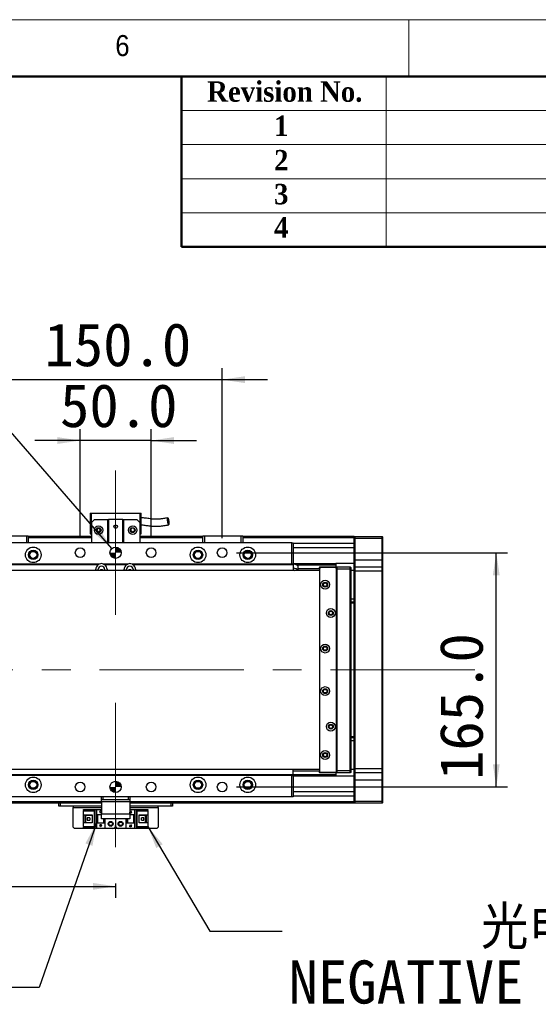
# Model space of a CAD drawing. Header units: millimetres. Extents: x 40 to 3320, y 40 to 2336.
# Tile 10 of 11: x 2206 to 2571, y 1642 to 2336. Entities that reach past the tile are written whole.
import ezdxf

# ---------------------------------------------------------------- set-up
doc = ezdxf.new("R2010")
doc.units = ezdxf.units.MM
doc.header["$LTSCALE"] = 8
doc.linetypes.add('CENTERX2', pattern=[20.32, 12.7, -2.54, 2.54, -2.54])
doc.layers.add('DIMNS', color=7, linetype='Continuous')
doc.styles.add('SLDTEXTSTYLE0', font='Gothic.ttf', dxfattribs={"width": 0.913})
doc.styles.add('SLDTEXTSTYLE1', font='timesbd.ttf', dxfattribs={"width": 0.933})
doc.styles.add('SLDTEXTSTYLE10', font='txt')
doc.styles.add('SLDTEXTSTYLE7', font='txt')
doc.styles.add('SLDTEXTSTYLE9', font='txt', dxfattribs={"bigfont": 'bigfont'})
doc.dimstyles.new('SLDDIMSTYLE0', dxfattribs={"dimtxt": 30.4, "dimasz": 16, "dimexe": 0, "dimexo": 0.0625, "dimgap": 7.6, "dimtad": 2, "dimdec": 1, "dimrnd": 1e-09, "dimzin": 4, "dimdsep": 46, "dimtxsty": 'SLDTEXTSTYLE7', "dimsah": 1, "dimcen": 0.09, "dimadec": 0, "dimazin": 1, "dimtfac": 1, "dimtdec": 1, "dimtmove": 0, "dimatfit": 0, "dimfxl": 0, "dimfrac": 2, "dimtolj": 1, "dimtzin": 12, "dimarcsym": 0})
doc.dimstyles.new('SLDDIMSTYLE1', dxfattribs={"dimtxt": 30.4, "dimasz": 16, "dimexe": 0, "dimexo": 0.0625, "dimgap": 7.6, "dimtad": 2, "dimdec": 1, "dimrnd": 1e-09, "dimzin": 4, "dimdsep": 46, "dimtxsty": 'SLDTEXTSTYLE7', "dimsah": 1, "dimcen": 0.09, "dimadec": 0, "dimazin": 1, "dimtfac": 1, "dimtdec": 1, "dimtofl": 0, "dimtmove": 0, "dimatfit": 3, "dimfxl": 0, "dimfrac": 2, "dimtolj": 1, "dimtzin": 12, "dimarcsym": 0})
doc.dimstyles.new('SLDDIMSTYLE3', dxfattribs={"dimtxt": 0.18, "dimasz": 16, "dimexe": 0, "dimexo": 0.0625, "dimgap": 0, "dimtad": 0, "dimtih": 1, "dimtoh": 1, "dimdec": 0, "dimrnd": 1e-09, "dimzin": 0, "dimdsep": 46, "dimtxsty": 'Standard', "dimsah": 1, "dimcen": 0.09, "dimadec": 0, "dimazin": 0, "dimtfac": 16, "dimtdec": 0, "dimtofl": 0, "dimtmove": 0, "dimatfit": 3, "dimfxl": 0, "dimfrac": 2, "dimtolj": 1, "dimtzin": 0, "dimarcsym": 0})
doc.dimstyles.new('SLDDIMSTYLE5', dxfattribs={"dimtxt": 30.4, "dimasz": 16, "dimexe": 0, "dimexo": 0.0625, "dimgap": 7.6, "dimtad": 0, "dimtih": 1, "dimtoh": 1, "dimdec": 1, "dimrnd": 1e-09, "dimzin": 4, "dimdsep": 46, "dimtxsty": 'SLDTEXTSTYLE7', "dimsah": 1, "dimcen": 0, "dimadec": 0, "dimazin": 1, "dimtfac": 1, "dimtdec": 1, "dimtofl": 0, "dimtmove": 0, "dimatfit": 3, "dimfxl": 0, "dimfrac": 2, "dimtolj": 1, "dimtzin": 12, "dimarcsym": 0})

# ---------------------------------------------------------------- blocks, each defined once
blk = doc.blocks.new('_D_13')
at = {"layer": 'DIMNS'}
for p, q in [((2248.57, 1970.69), (2248.57, 2047.55)), ((2298.57, 1970.69), (2298.57, 2047.55)), ((2248.57, 2039.55), (2216.57, 2039.55)), ((2298.57, 2039.55), (2248.57, 2039.55)), ((2298.57, 2039.55), (2330.57, 2039.55))]:
    blk.add_line(p, q, dxfattribs=at)
for points in [[(2248.57, 2039.55), (2232.57, 2041.95), (2232.57, 2037.15)], [(2298.57, 2039.55), (2314.57, 2037.15), (2314.57, 2041.95)]]:
    blk.add_solid(points, dxfattribs=at)
at = {"layer": 'DIMNS', "insert": (2234.41, 2079.43), "char_height": 30.4, "attachment_point": 1, "style": 'SLDTEXTSTYLE7'}
blk.add_mtext('50.0', dxfattribs=at)
blk = doc.blocks.new('_D_14')
at = {"layer": 'DIMNS'}
for p, q in [((2198.57, 1970.69), (2198.57, 2090.44)), ((2348.57, 1970.69), (2348.57, 2090.44)), ((2198.57, 2082.44), (2166.57, 2082.44)), ((2198.57, 2082.44), (2348.57, 2082.44)), ((2348.57, 2082.44), (2380.57, 2082.44))]:
    blk.add_line(p, q, dxfattribs=at)
for points in [[(2198.57, 2082.44), (2182.57, 2084.84), (2182.57, 2080.04)], [(2348.57, 2082.44), (2364.57, 2080.04), (2364.57, 2084.84)]]:
    blk.add_solid(points, dxfattribs=at)
at = {"layer": 'DIMNS', "insert": (2223.43, 2122.33), "char_height": 30.4, "attachment_point": 1, "style": 'SLDTEXTSTYLE7'}
blk.add_mtext('150.0', dxfattribs=at)
blk = doc.blocks.new('_D_15')
at = {"layer": 'DIMNS'}
for p, q in [((2358.73, 1960.53), (2549.57, 1960.53)), ((2541.57, 1795.53), (2541.57, 1960.53)), ((2358.73, 1795.53), (2549.57, 1795.53))]:
    blk.add_line(p, q, dxfattribs=at)
for points in [[(2541.57, 1960.53), (2539.17, 1944.53), (2543.97, 1944.53)], [(2541.57, 1795.53), (2543.97, 1811.53), (2539.17, 1811.53)]]:
    blk.add_solid(points, dxfattribs=at)
at = {"layer": 'DIMNS', "insert": (2501.68, 1800.45), "char_height": 30.4, "attachment_point": 1, "rotation": 90, "style": 'SLDTEXTSTYLE7'}
blk.add_mtext('165.0', dxfattribs=at)
blk = doc.blocks.new('SW_SYMBOL_HOLE_DEPTH')
at = {"layer": 'DIMNS', "color": 0}
for p, q in [((0, 7000), (6400, 7000)), ((3200, 7000), (3200, 600)), ((800, 4440), (3200, 600)), ((5600, 4440), (3200, 600))]:
    blk.add_line(p, q, dxfattribs=at)
blk = doc.blocks.new('_D_16')
at = {"layer": 'DIMNS'}
for p, q in [((2189.72, 2057.13), (2157.72, 2057.13)), ((2270.95, 1963.55), (2189.72, 2057.13))]:
    blk.add_line(p, q, dxfattribs=at)
blk.add_solid([(2270.95, 1963.55), (2262.27, 1977.2), (2258.65, 1974.06)], dxfattribs=at)
at = {"layer": 'DIMNS', "xscale": 0.004985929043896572, "yscale": 0.004985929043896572, "zscale": 0.004985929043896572}
blk.add_blockref('SW_SYMBOL_HOLE_DEPTH', (2049.21, 2037.01), dxfattribs=at)
at = {"layer": 'DIMNS', "char_height": 30.4, "attachment_point": 1, "style": 'SLDTEXTSTYLE7'}
for s, insert in [('2X ', (1819.08, 2072.45)), ('%%c', (1876.25, 2072.15)), (' 8.0H7 ', (1923.22, 2072.45)), (' 8.0', (2093.71, 2072.45))]:
    blk.add_mtext(s, dxfattribs=dict(at, insert=insert))
blk = doc.blocks.new('_D_22')
at = {"layer": 'DIMNS'}
for p, q in [((413.57, 1729.12), (413.57, 1717.51)), ((2273.57, 1727.57), (2273.57, 1717.51)), ((413.57, 1725.51), (2273.57, 1725.51))]:
    blk.add_line(p, q, dxfattribs=at)
for points in [[(413.57, 1725.51), (429.57, 1723.11), (429.57, 1727.91)], [(2273.57, 1725.51), (2257.57, 1727.91), (2257.57, 1723.11)]]:
    blk.add_solid(points, dxfattribs=at)
at = {"layer": 'DIMNS', "insert": (1283.64, 1765.4), "char_height": 30.4, "attachment_point": 1, "style": 'SLDTEXTSTYLE7'}
blk.add_mtext('1860.0', dxfattribs=at)
blk = doc.blocks.new('SW_NOTE_7')
at = {"layer": 'DIMNS', "color": 0, "char_height": 30.4, "attachment_point": 1}
for s, insert, style in [('     光电负限位', (4.59, 17.89), 'SLDTEXTSTYLE9'), ('NEGATIVE LIMIT SWITCH', (4.59, -20.51), 'SLDTEXTSTYLE10')]:
    blk.add_mtext(s, dxfattribs=dict(at, insert=insert, style=style))
blk = doc.blocks.new('SW_DOWELSYMBOL_0')
at = {"linetype": 'Continuous', "lineweight": 18}
h = blk.add_hatch(color=0, dxfattribs=at)
edge = h.paths.add_edge_path(flags=0)
edge.add_arc((0, 0), 4, 180, 270)
edge.add_line((0, -4), (0, 0))
edge.add_line((0, 0), (-4, 0))
h = blk.add_hatch(color=0, dxfattribs=at)
edge = h.paths.add_edge_path(flags=0)
edge.add_arc((0, 0), 4, 0, 90)
edge.add_line((0, 4), (0, 0))
edge.add_line((0, 0), (4, 0))
at = {"layer": 'DIMNS', "color": 0}
blk.add_circle((0, 0), 4, dxfattribs=at)
blk = doc.blocks.new('SW_DOWELSYMBOL_1')
at = {"linetype": 'Continuous', "lineweight": 18}
h = blk.add_hatch(color=0, dxfattribs=at)
edge = h.paths.add_edge_path(flags=0)
edge.add_arc((0, 0), 4, 180, 270)
edge.add_line((0, -4), (0, 0))
edge.add_line((0, 0), (-4, 0))
h = blk.add_hatch(color=0, dxfattribs=at)
edge = h.paths.add_edge_path(flags=0)
edge.add_arc((0, 0), 4, 0, 90)
edge.add_line((0, 4), (0, 0))
edge.add_line((0, 0), (4, 0))
at = {"layer": 'DIMNS', "color": 0}
blk.add_circle((0, 0), 4, dxfattribs=at)

msp = doc.modelspace()

# ---------------------------------------------------------------- linework, layer by layer
at = {"color": 7, "linetype": 'Continuous', "lineweight": 18}
for p, q in [((3320, 2336), (40, 2336)), ((2480, 2336), (2480, 2296)), ((80, 2296), (3280, 2296)), ((2464, 2296), (2464, 2176)), ((2320, 2272), (3280, 2272)), ((2320, 2248), (3280, 2248)), ((2320, 2224), (3280, 2224)), ((2320, 2200), (3280, 2200))]:
    msp.add_line(p, q, dxfattribs=at)
at = {"color": 7, "linetype": 'Continuous', "lineweight": 50}
for p, q in [((3280, 2296), (80, 2296)), ((2320, 2296), (2320, 2176)), ((3280, 2176), (2320, 2176))]:
    msp.add_line(p, q, dxfattribs=at)
at = {"color": 7, "linetype": 'Continuous', "lineweight": 25}
for p, q in [((2255.5707654, 1988.3266009), (2256.5708122, 1988.3266009)), ((2255.5707654, 1988.3266009), (2255.5707654, 1973.926603)), ((2256.5708122, 1981.9266043), (2256.5708122, 1988.3266009)), ((2256.5708122, 1988.3266009), (2290.5708513, 1988.3266009)), ((2258.5707864, 1983.9266009), (2256.5708122, 1981.9266043)), ((2258.5707864, 1983.9266009), (2268.0708131, 1983.9266009)), ((2268.0708131, 1967.5266064), (2268.0708131, 1983.9266009)), ((2268.0708131, 1983.9266009), (2268.5707769, 1983.9266009)), ((2268.5707769, 1983.9266009), (2268.5707769, 1967.5266064)), ((2278.5707673, 1983.9266009), (2268.5707769, 1983.9266009)), ((2278.5707673, 1967.5266064), (2278.5707673, 1983.9266009)), ((2278.5707673, 1983.9266009), (2279.0708503, 1983.9266009)), ((2279.0708503, 1983.9266009), (2279.0708503, 1967.5266064)), ((2279.0708503, 1983.9266009), (2288.570877, 1983.9266009)), ((2290.5708513, 1981.9266043), (2288.570877, 1983.9266009)), ((2290.5708513, 1988.3266009), (2291.5707788, 1988.3266009)), ((2290.5708513, 1988.3266009), (2290.5708513, 1981.9266043)), ((2291.5707788, 1973.926603), (2291.5707788, 1988.3266009)), ((2256.5708122, 1981.9266043), (2256.5708122, 1967.5266064)), ((2290.5708513, 1981.9266043), (2290.5708513, 1967.5266064)), ((2211.0707721, 1972.226604), (2185.0708684, 1972.226604)), ((2185.1950845, 1972.5266017), (2210.946556, 1972.5266017)), ((2210.946556, 1972.5266017), (2211.770769, 1972.5266017)), ((2211.0707721, 1972.226604), (2210.946556, 1972.5266017)), ((2212.0708188, 1972.226604), (2211.0707721, 1972.226604)), ((2211.0707721, 1967.5266064), (2211.0707721, 1972.226604)), ((2211.770769, 1972.5266017), (2212.0708188, 1972.226604)), ((2212.0708188, 1972.226604), (2212.0708188, 1967.5266064)), ((2256.5708122, 1972.0266006), (2212.0708188, 1972.0266006)), ((2212.0708188, 1971.8266047), (2256.5708122, 1971.8266047)), ((2212.0708188, 1971.6266013), (2256.5708122, 1971.6266013)), ((2212.0708188, 1971.5266071), (2256.5708122, 1971.5266071)), ((2255.5707654, 1973.926603), (2256.5708122, 1973.926603)), ((2290.5708513, 1973.926603), (2291.5707788, 1973.926603)), ((2335.0708446, 1972.0266006), (2290.5708513, 1972.0266006)), ((2290.5708513, 1971.8266047), (2335.0708446, 1971.8266047)), ((2290.5708513, 1971.6266013), (2335.0708446, 1971.6266013)), ((2290.5708513, 1971.5266071), (2335.0708446, 1971.5266071)), ((2335.0708446, 1972.226604), (2335.3707751, 1972.5266017)), ((2336.0707721, 1972.226604), (2335.0708446, 1972.226604)), ((2335.0708446, 1967.5266064), (2335.0708446, 1972.226604)), ((2335.3707751, 1972.5266017), (2336.1951074, 1972.5266017)), ((2336.0707721, 1972.226604), (2336.1951074, 1972.5266017)), ((2362.070795, 1972.226604), (2336.0707721, 1972.226604)), ((2336.0707721, 1972.226604), (2336.0707721, 1967.5266064)), ((2336.1951074, 1972.5266017), (2361.9465789, 1972.5266017)), ((2361.9465789, 1972.5266017), (2362.7707919, 1972.5266017)), ((2362.070795, 1972.226604), (2361.9465789, 1972.5266017)), ((2363.0708417, 1972.226604), (2362.070795, 1972.226604)), ((2362.070795, 1967.5266064), (2362.070795, 1972.226604)), ((2362.7707919, 1972.5266017), (2363.0708417, 1972.226604)), ((2363.0708417, 1972.226604), (2363.0708417, 1967.5266064)), ((2441.5708741, 1972.0266006), (2363.0708417, 1972.0266006)), ((2363.0708417, 1971.5266071), (2441.5708741, 1971.5266071)), ((2441.5708741, 1971.726603), (2441.8708047, 1972.0266006)), ((2441.5708741, 1972.0266006), (2441.5708741, 1971.726603)), ((2441.5708741, 1970.5266051), (2441.5708741, 1971.726603)), ((2441.5708741, 1970.5266051), (2441.8708047, 1970.5266051)), ((2441.5708741, 1955.5266045), (2441.5708741, 1970.5266051)), ((2441.8708047, 1972.0266006), (2441.8708047, 1970.5266051)), ((2441.8708047, 1972.0266006), (2461.2708053, 1972.0266006)), ((2461.2708053, 1970.5266051), (2441.8708047, 1970.5266051)), ((2441.8708047, 1970.5266051), (2441.8708047, 1955.5266045)), ((2461.2708053, 1970.5266051), (2461.2708053, 1972.0266006)), ((2461.2708053, 1972.0266006), (2461.5708551, 1971.726603)), ((2461.2708053, 1970.5266051), (2461.5708551, 1970.5266051)), ((2461.2708053, 1955.5266045), (2461.2708053, 1970.5266051)), ((2461.5708551, 1971.726603), (2461.5708551, 1970.5266051)), ((2461.5708551, 1970.5266051), (2461.5708551, 1955.5266045)), ((2397.5708446, 1967.5266064), (2149.5708188, 1967.5266064)), ((2397.5708446, 1952.5266058), (2397.5708446, 1967.5266064)), ((2397.5708446, 1967.5266064), (2398.5707721, 1967.5266064)), ((2398.5707721, 1967.5266064), (2398.5707721, 1952.5266058)), ((2441.5708741, 1967.0266054), (2398.5707721, 1967.0266054)), ((2261.1708602, 1952.0266048), (2148.5707721, 1952.0266048)), ((2262.0509824, 1952.5266058), (2149.5708188, 1952.5266058)), ((2282.0509633, 1952.5266058), (2265.0907001, 1952.5266058)), ((2281.1708411, 1952.0266048), (2265.9708223, 1952.0266048)), ((2397.5708446, 1952.5266058), (2285.090681, 1952.5266058)), ((2398.5707721, 1952.0266048), (2285.9708032, 1952.0266048)), ((2398.5707721, 1952.5266058), (2397.5708446, 1952.5266058)), ((2398.5707721, 1953.0266068), (2428.5708627, 1953.0266068)), ((2398.5707721, 1952.5266058), (2398.5707721, 1952.0266048)), ((2398.5707721, 1952.0266048), (2398.5707721, 1948.0266042)), ((2428.5708627, 1952.596604), (2400.055643, 1952.596604)), ((2400.8214435, 1952.0225145), (2428.5708627, 1952.0225145)), ((2401.9731244, 1948.500625), (2402.1708926, 1951.328776)), ((2417.0708617, 1949.2446921), (2402.0250997, 1949.2446921)), ((2417.3707923, 1950.5266018), (2417.0708617, 1950.2266042)), ((2417.3707923, 1950.2266042), (2417.0708617, 1950.2266042)), ((2417.0708617, 1949.5266072), (2417.0708617, 1950.2266042)), ((2417.5708255, 1950.0266008), (2417.0708617, 1949.5266072)), ((2417.0708617, 1949.5266072), (2417.0708617, 1806.5266005)), ((2417.3707923, 1950.2266042), (2417.3707923, 1950.5266018)), ((2417.3707923, 1950.5266018), (2429.5707902, 1950.5266018)), ((2429.5707902, 1950.2266042), (2417.3707923, 1950.2266042)), ((2417.3707923, 1950.2266042), (2417.3707923, 1949.8266048)), ((2428.5708627, 1950.0266008), (2417.5708255, 1950.0266008)), ((2428.5708627, 1953.0266068), (2428.5708627, 1952.596604)), ((2441.5708741, 1953.0266068), (2428.5708627, 1953.0266068)), ((2428.5708627, 1952.596604), (2428.5708627, 1952.0225145)), ((2428.5708627, 1952.0225145), (2428.5708627, 1950.5266018)), ((2429.0708265, 1949.5266072), (2428.5708627, 1950.0266008)), ((2429.0708265, 1806.5266005), (2429.0708265, 1949.5266072)), ((2429.5707902, 1950.5266018), (2438.7707671, 1950.5266018)), ((2429.5707902, 1949.0266062), (2429.5707902, 1950.5266018)), ((2429.5707902, 1807.0266015), (2429.5707902, 1949.0266062)), ((2438.7707671, 1949.0266062), (2429.5707902, 1949.0266062)), ((2438.7707671, 1949.0266062), (2438.7707671, 1950.5266018)), ((2439.0708169, 1950.2266042), (2438.7707671, 1950.5266018)), ((2439.0708169, 1949.0266062), (2438.7707671, 1949.0266062)), ((2438.7707671, 1807.0266015), (2438.7707671, 1949.0266062)), ((2439.0708169, 1950.2266042), (2439.0708169, 1949.0266062)), ((2439.0708169, 1949.0266062), (2439.0708169, 1807.0266015)), ((2441.5708741, 1955.5266045), (2441.8708047, 1955.5266045)), ((2441.5708741, 1950.2266042), (2441.5708741, 1955.5266045)), ((2441.8708047, 1950.5266018), (2441.5708741, 1950.2266042)), ((2441.5708741, 1947.5266032), (2441.5708741, 1950.2266042)), ((2441.8708047, 1955.5266045), (2441.8708047, 1950.5266018)), ((2441.8708047, 1955.5266045), (2461.2708053, 1955.5266045)), ((2441.8708047, 1950.5266018), (2441.8708047, 1947.5266032)), ((2441.8708047, 1950.5266018), (2461.2708053, 1950.5266018)), ((2461.2708053, 1950.5266018), (2461.2708053, 1955.5266045)), ((2461.2708053, 1955.5266045), (2461.5708551, 1955.5266045)), ((2461.2708053, 1947.5266032), (2461.2708053, 1950.5266018)), ((2461.2708053, 1950.5266018), (2461.5708551, 1950.2266042)), ((2461.5708551, 1955.5266045), (2461.5708551, 1950.2266042)), ((2461.5708551, 1950.2266042), (2461.5708551, 1947.5266032)), ((2417.0708617, 1948.0266042), (270.070847, 1948.0266042)), ((2259.5708331, 1948.0266042), (2259.5708331, 1948.8266028)), ((2261.3208255, 1948.0266042), (2261.3208255, 1948.8266028)), ((2265.820857, 1948.8266028), (2265.820857, 1948.0266042)), ((2267.5708493, 1948.8266028), (2267.5708493, 1948.0266042)), ((2279.5708141, 1948.0266042), (2279.5708141, 1948.8266028)), ((2281.3208064, 1948.0266042), (2281.3208064, 1948.8266028)), ((2285.8208379, 1948.8266028), (2285.8208379, 1948.0266042)), ((2287.5708303, 1948.8266028), (2287.5708303, 1948.0266042)), ((2441.5708741, 1948.0266042), (2439.0708169, 1948.0266042)), ((2441.8708047, 1947.5266032), (2441.5708741, 1947.5266032)), ((2441.5708741, 1808.5266046), (2441.5708741, 1947.5266032)), ((2461.2708053, 1947.5266032), (2441.8708047, 1947.5266032)), ((2441.8708047, 1947.5266032), (2441.8708047, 1808.5266046)), ((2461.2708053, 1947.5266032), (2461.5708551, 1947.5266032)), ((2461.2708053, 1808.5266046), (2461.2708053, 1947.5266032)), ((2461.5708551, 1947.5266032), (2461.5708551, 1808.5266046)), ((2439.0708169, 1928.0266046), (2441.5708741, 1928.0266046)), ((2439.0708169, 1926.0266043), (2441.5708741, 1926.0266043)), ((2441.5708741, 1925.0266023), (2439.0708169, 1925.0266023)), ((2439.0708169, 1831.0266055), (2441.5708741, 1831.0266055)), ((2441.5708741, 1830.0266035), (2439.0708169, 1830.0266035)), ((2441.5708741, 1828.0266031), (2439.0708169, 1828.0266031)), ((270.070847, 1808.0266036), (2417.0708617, 1808.0266036)), ((2398.5707721, 1804.0266029), (2148.5707721, 1804.0266029)), ((2397.5708446, 1803.5266019), (2149.5708188, 1803.5266019)), ((2397.5708446, 1788.5266013), (2397.5708446, 1803.5266019)), ((2397.5708446, 1803.5266019), (2398.5707721, 1803.5266019)), ((2398.5707721, 1804.0266029), (2398.5707721, 1808.0266036)), ((2398.5707721, 1806.8085156), (2417.0708617, 1806.8085156)), ((2428.5708627, 1804.0306933), (2398.5707721, 1804.0306933)), ((2398.5707721, 1804.0266029), (2398.5707721, 1803.5266019)), ((2398.5707721, 1803.5266019), (2398.5707721, 1788.5266013)), ((2428.5708627, 1803.4566037), (2398.5707721, 1803.4566037)), ((2417.0708617, 1806.5266005), (2417.5708255, 1806.026607)), ((2417.0708617, 1805.8266036), (2417.0708617, 1806.5266005)), ((2417.0708617, 1805.8266036), (2417.3707923, 1805.8266036)), ((2417.0708617, 1805.8266036), (2417.3707923, 1805.526606)), ((2417.3707923, 1806.2266029), (2417.3707923, 1805.8266036)), ((2417.3707923, 1805.8266036), (2429.5707902, 1805.8266036)), ((2417.3707923, 1805.526606), (2417.3707923, 1805.8266036)), ((2429.5707902, 1805.526606), (2417.3707923, 1805.526606)), ((2417.5708255, 1806.026607), (2428.5708627, 1806.026607)), ((2428.5708627, 1806.026607), (2429.0708265, 1806.5266005)), ((2428.5708627, 1805.526606), (2428.5708627, 1804.0306933)), ((2428.5708627, 1804.0306933), (2428.5708627, 1803.4566037)), ((2428.5708627, 1803.4566037), (2428.5708627, 1803.0266009)), ((2429.5707902, 1807.0266015), (2438.7707671, 1807.0266015)), ((2429.5707902, 1805.526606), (2429.5707902, 1807.0266015)), ((2438.7707671, 1805.526606), (2429.5707902, 1805.526606)), ((2439.0708169, 1807.0266015), (2438.7707671, 1807.0266015)), ((2438.7707671, 1805.526606), (2438.7707671, 1807.0266015)), ((2439.0708169, 1805.8266036), (2438.7707671, 1805.526606)), ((2439.0708169, 1808.0266036), (2441.5708741, 1808.0266036)), ((2439.0708169, 1807.0266015), (2439.0708169, 1805.8266036)), ((2441.8708047, 1808.5266046), (2441.5708741, 1808.5266046)), ((2441.5708741, 1805.8266036), (2441.5708741, 1808.5266046)), ((2441.8708047, 1805.526606), (2441.5708741, 1805.8266036)), ((2441.5708741, 1800.5266033), (2441.5708741, 1805.8266036)), ((2441.8708047, 1808.5266046), (2461.2708053, 1808.5266046)), ((2441.8708047, 1808.5266046), (2441.8708047, 1805.526606)), ((2461.2708053, 1805.526606), (2441.8708047, 1805.526606)), ((2441.8708047, 1805.526606), (2441.8708047, 1800.5266033)), ((2461.2708053, 1808.5266046), (2461.5708551, 1808.5266046)), ((2461.2708053, 1805.526606), (2461.2708053, 1808.5266046)), ((2461.2708053, 1805.526606), (2461.5708551, 1805.8266036)), ((2461.2708053, 1800.5266033), (2461.2708053, 1805.526606)), ((2461.5708551, 1808.5266046), (2461.5708551, 1805.8266036)), ((2461.5708551, 1805.8266036), (2461.5708551, 1800.5266033)), ((2428.5708627, 1803.0266009), (2398.5707721, 1803.0266009)), ((2441.5708741, 1803.0266009), (2428.5708627, 1803.0266009)), ((2441.8708047, 1800.5266033), (2441.5708741, 1800.5266033)), ((2441.5708741, 1785.5266027), (2441.5708741, 1800.5266033)), ((2441.8708047, 1800.5266033), (2461.2708053, 1800.5266033)), ((2441.8708047, 1800.5266033), (2441.8708047, 1785.5266027)), ((2461.5708551, 1800.5266033), (2461.2708053, 1800.5266033)), ((2461.2708053, 1785.5266027), (2461.2708053, 1800.5266033)), ((2461.5708551, 1800.5266033), (2461.5708551, 1785.5266027)), ((2397.5708446, 1788.5266013), (2149.5708188, 1788.5266013)), ((2263.5707816, 1784.0266071), (2181.5708837, 1784.0266071)), ((2233.5708102, 1782.026603), (2233.5708102, 1784.0266071)), ((2234.570857, 1784.0266071), (2234.570857, 1782.026603)), ((2263.5707816, 1786.5266047), (2263.5707816, 1788.5266013)), ((2264.5708284, 1786.5266047), (2263.5707816, 1786.5266047)), ((2263.5707816, 1785.0266017), (2263.5707816, 1786.5266047)), ((2283.5708818, 1785.0266017), (2263.5707816, 1785.0266017)), ((2263.5707816, 1785.0266017), (2263.5707816, 1776.5266068)), ((2264.5708284, 1788.5266013), (2264.5708284, 1786.5266047)), ((2282.570835, 1786.5266047), (2264.5708284, 1786.5266047)), ((2282.570835, 1786.5266047), (2282.570835, 1788.5266013)), ((2283.5708818, 1786.5266047), (2282.570835, 1786.5266047)), ((2283.5708818, 1788.5266013), (2283.5708818, 1786.5266047)), ((2283.5708818, 1786.5266047), (2283.5708818, 1785.0266017)), ((2283.5708818, 1785.0266017), (2283.5708818, 1776.5266068)), ((2441.5708741, 1784.0266071), (2283.5708818, 1784.0266071)), ((2312.5708064, 1782.026603), (2312.5708064, 1784.0266071)), ((2313.5708532, 1784.0266071), (2313.5708532, 1782.026603)), ((2398.5707721, 1788.5266013), (2397.5708446, 1788.5266013)), ((2441.5708741, 1789.0266023), (2398.5707721, 1789.0266023)), ((2441.8708047, 1785.5266027), (2441.5708741, 1785.5266027)), ((2441.5708741, 1784.3266047), (2441.5708741, 1785.5266027)), ((2441.8708047, 1784.0266071), (2441.5708741, 1784.3266047)), ((2441.5708741, 1784.3266047), (2441.5708741, 1784.0266071)), ((2441.8708047, 1785.5266027), (2461.2708053, 1785.5266027)), ((2441.8708047, 1785.5266027), (2441.8708047, 1784.0266071)), ((2461.2708053, 1784.0266071), (2441.8708047, 1784.0266071)), ((2461.5708551, 1785.5266027), (2461.2708053, 1785.5266027)), ((2461.2708053, 1784.0266071), (2461.2708053, 1785.5266027)), ((2461.5708551, 1784.3266047), (2461.2708053, 1784.0266071)), ((2461.5708551, 1785.5266027), (2461.5708551, 1784.3266047)), ((2234.570857, 1782.026603), (2233.5708102, 1782.026603)), ((2263.5707816, 1782.026603), (2234.570857, 1782.026603)), ((2243.5708007, 1782.026603), (2243.5708007, 1781.026601)), ((2243.5708007, 1767.2266058), (2243.5708007, 1781.026601)), ((2250.87082, 1778.9266027), (2250.87082, 1779.7266014)), ((2250.87082, 1779.7266014), (2260.0707969, 1779.7266014)), ((2259.1707668, 1778.9266027), (2250.87082, 1778.9266027)), ((2250.87082, 1778.9266027), (2250.87082, 1778.4266017)), ((2258.670803, 1778.4266017), (2250.87082, 1778.4266017)), ((2250.87082, 1775.8266024), (2250.87082, 1778.4266017)), ((2250.87082, 1775.8266024), (2257.0707759, 1775.8266024)), ((2250.87082, 1770.2266045), (2250.87082, 1775.8266024)), ((2252.1707973, 1770.2266045), (2252.1707973, 1775.8266024)), ((2252.6708802, 1775.4766039), (2252.6708802, 1775.8266024)), ((2257.0707759, 1775.8266024), (2257.0707759, 1770.2266045)), ((2258.670803, 1778.4266017), (2259.1707668, 1778.9266027)), ((2258.670803, 1767.6266051), (2258.670803, 1778.4266017)), ((2259.1707668, 1767.1266041), (2259.1707668, 1778.9266027)), ((2260.0707969, 1779.7266014), (2263.5707816, 1779.7266014)), ((2260.0707969, 1779.7266014), (2260.0707969, 1776.0266058)), ((2260.0707969, 1776.0266058), (2263.5707816, 1776.0266058)), ((2260.0707969, 1776.0266058), (2260.0707969, 1770.0266011)), ((2260.5708799, 1776.0266058), (2260.5708799, 1770.0266011)), ((2260.8708104, 1776.0266058), (2260.8708104, 1770.0266011)), ((2262.4708375, 1778.2266058), (2262.6708707, 1778.2266058)), ((2263.0708179, 1777.0266004), (2262.4708375, 1778.2266058)), ((2262.6708707, 1778.6266051), (2263.470765, 1778.6266051)), ((2262.6708707, 1778.2266058), (2262.6708707, 1778.6266051)), ((2263.5707816, 1778.0266024), (2263.0708179, 1777.0266004)), ((2263.470765, 1778.6266051), (2263.470765, 1778.2266058)), ((2263.470765, 1778.2266058), (2263.5707816, 1778.2266058)), ((2263.5707816, 1776.5266068), (2283.5708818, 1776.5266068)), ((2263.5707816, 1773.0266071), (2263.5707816, 1776.5266068)), ((2312.5708064, 1782.026603), (2283.5708818, 1782.026603)), ((2283.5708818, 1779.7266014), (2287.0708665, 1779.7266014)), ((2283.5708818, 1777.6266031), (2284.0708455, 1778.6266051)), ((2283.6707792, 1777.4266071), (2283.5708818, 1777.4266071)), ((2283.5708818, 1776.5266068), (2283.5708818, 1773.0266071)), ((2283.5708818, 1776.0266058), (2287.0708665, 1776.0266058)), ((2283.6707792, 1777.0266004), (2283.6707792, 1777.4266071)), ((2284.4707927, 1777.0266004), (2283.6707792, 1777.0266004)), ((2284.0708455, 1778.6266051), (2284.6708259, 1777.4266071)), ((2284.4707927, 1777.4266071), (2284.4707927, 1777.0266004)), ((2284.6708259, 1777.4266071), (2284.4707927, 1777.4266071)), ((2286.270853, 1770.0266011), (2286.270853, 1776.0266058)), ((2286.5707835, 1770.0266011), (2286.5707835, 1776.0266058)), ((2287.0708665, 1776.0266058), (2287.0708665, 1779.7266014)), ((2287.0708665, 1779.7266014), (2296.2708434, 1779.7266014)), ((2287.0708665, 1770.0266011), (2287.0708665, 1776.0266058)), ((2296.2708434, 1778.9266027), (2287.9707774, 1778.9266027)), ((2287.9707774, 1778.9266027), (2288.4708604, 1778.4266017)), ((2287.9707774, 1778.9266027), (2287.9707774, 1767.1266041)), ((2296.2708434, 1778.4266017), (2288.4708604, 1778.4266017)), ((2288.4708604, 1778.4266017), (2288.4708604, 1767.6266051)), ((2290.0707683, 1775.8266024), (2296.2708434, 1775.8266024)), ((2290.0707683, 1770.2266045), (2290.0707683, 1775.8266024)), ((2294.4707832, 1775.8266024), (2294.4707832, 1775.4766039)), ((2294.9708661, 1775.8266024), (2294.9708661, 1770.2266045)), ((2296.2708434, 1779.7266014), (2296.2708434, 1778.9266027)), ((2296.2708434, 1778.4266017), (2296.2708434, 1778.9266027)), ((2296.2708434, 1778.4266017), (2296.2708434, 1775.8266024)), ((2296.2708434, 1775.8266024), (2296.2708434, 1770.2266045)), ((2303.5708627, 1781.026601), (2303.5708627, 1782.026603)), ((2303.5708627, 1781.026601), (2303.5708627, 1767.2266058)), ((2313.5708532, 1782.026603), (2312.5708064, 1782.026603)), ((2257.0707759, 1770.2266045), (2250.87082, 1770.2266045)), ((2250.87082, 1767.6266051), (2250.87082, 1770.2266045)), ((2257.0707759, 1775.4766039), (2252.6708802, 1775.4766039)), ((2252.6708802, 1770.5766029), (2252.6708802, 1775.4766039)), ((2252.6708802, 1770.2266045), (2252.6708802, 1770.5766029)), ((2252.6708802, 1770.5766029), (2257.0707759, 1770.5766029)), ((2255.470868, 1773.8266058), (2253.6308727, 1773.8266058)), ((2253.6308727, 1773.8266058), (2253.6308727, 1772.2266011)), ((2253.6308727, 1772.2266011), (2255.470868, 1772.2266011)), ((2255.470868, 1773.8266058), (2255.470868, 1772.2266011)), ((2260.0707969, 1770.0266011), (2260.0707969, 1766.3266055)), ((2266.0708389, 1770.0266011), (2260.0707969, 1770.0266011)), ((2262.4708375, 1768.6266072), (2262.6708707, 1768.6266072)), ((2263.0708179, 1767.4266018), (2262.4708375, 1768.6266072)), ((2262.6708707, 1769.0266065), (2263.470765, 1769.0266065)), ((2262.6708707, 1768.6266072), (2262.6708707, 1769.0266065)), ((2263.6707982, 1768.6266072), (2263.0708179, 1767.4266018)), ((2263.470765, 1769.0266065), (2263.470765, 1768.6266072)), ((2263.470765, 1768.6266072), (2263.6707982, 1768.6266072)), ((2283.5708818, 1773.0266071), (2263.5707816, 1773.0266071)), ((2265.2708253, 1770.0266011), (2265.2708253, 1773.0266071)), ((2265.5708751, 1770.0266011), (2265.5708751, 1773.0266071)), ((2266.0708389, 1773.0266071), (2266.0708389, 1770.0266011)), ((2266.0708389, 1770.0266011), (2266.0708389, 1766.3266055)), ((2273.5707721, 1773.0266071), (2273.5707721, 1768.3266021)), ((2281.0708245, 1770.0266011), (2281.0708245, 1773.0266071)), ((2281.0708245, 1766.3266055), (2281.0708245, 1770.0266011)), ((2287.0708665, 1770.0266011), (2281.0708245, 1770.0266011)), ((2281.5707883, 1773.0266071), (2281.5707883, 1770.0266011)), ((2281.8708381, 1773.0266071), (2281.8708381, 1770.0266011)), ((2283.4708652, 1767.8266011), (2284.0708455, 1769.0266065)), ((2284.0708455, 1769.0266065), (2284.6708259, 1767.8266011)), ((2287.0708665, 1766.3266055), (2287.0708665, 1770.0266011)), ((2294.4707832, 1775.4766039), (2290.0707683, 1775.4766039)), ((2290.0707683, 1770.5766029), (2294.4707832, 1770.5766029)), ((2296.2708434, 1770.2266045), (2290.0707683, 1770.2266045)), ((2291.6707954, 1772.2266011), (2291.6707954, 1773.8266058)), ((2293.5107908, 1773.8266058), (2291.6707954, 1773.8266058)), ((2291.6707954, 1772.2266011), (2293.5107908, 1772.2266011)), ((2293.5107908, 1772.2266011), (2293.5107908, 1773.8266058)), ((2294.4707832, 1775.4766039), (2294.4707832, 1770.5766029)), ((2294.4707832, 1770.5766029), (2294.4707832, 1770.2266045)), ((2296.2708434, 1770.2266045), (2296.2708434, 1767.6266051)), ((2243.5708007, 1767.2266058), (2244.5708474, 1766.2266038)), ((2302.570816, 1766.2266038), (2244.5708474, 1766.2266038)), ((2250.87082, 1767.6266051), (2258.670803, 1767.6266051)), ((2250.87082, 1767.6266051), (2250.87082, 1767.1266041)), ((2250.87082, 1767.1266041), (2259.1707668, 1767.1266041)), ((2250.87082, 1766.3266055), (2250.87082, 1767.1266041)), ((2260.0707969, 1766.3266055), (2250.87082, 1766.3266055)), ((2259.1707668, 1767.1266041), (2258.670803, 1767.6266051)), ((2266.0708389, 1766.3266055), (2260.0707969, 1766.3266055)), ((2271.5707978, 1766.3266055), (2266.0708389, 1766.3266055)), ((2281.0708245, 1766.3266055), (2275.5708656, 1766.3266055)), ((2287.0708665, 1766.3266055), (2281.0708245, 1766.3266055)), ((2283.6707792, 1767.8266011), (2283.4708652, 1767.8266011)), ((2283.6707792, 1767.4266018), (2283.6707792, 1767.8266011)), ((2284.4707927, 1767.4266018), (2283.6707792, 1767.4266018)), ((2284.4707927, 1767.8266011), (2284.4707927, 1767.4266018)), ((2284.6708259, 1767.8266011), (2284.4707927, 1767.8266011)), ((2296.2708434, 1766.3266055), (2287.0708665, 1766.3266055)), ((2288.4708604, 1767.6266051), (2287.9707774, 1767.1266041)), ((2287.9707774, 1767.1266041), (2296.2708434, 1767.1266041)), ((2288.4708604, 1767.6266051), (2296.2708434, 1767.6266051)), ((2296.2708434, 1767.1266041), (2296.2708434, 1767.6266051)), ((2296.2708434, 1767.1266041), (2296.2708434, 1766.3266055)), ((2302.570816, 1766.2266038), (2303.5708627, 1767.2266058))]:
    msp.add_line(p, q, dxfattribs=at)
at = {"color": 8, "linetype": 'Continuous', "lineweight": 25}
for p, q in [((2256.5708122, 1971.0266061), (2212.0708188, 1971.0266061)), ((2335.0708446, 1971.0266061), (2290.5708513, 1971.0266061)), ((2441.5708741, 1971.0266061), (2363.0708417, 1971.0266061)), ((2441.5708741, 1964.0266068), (2398.5707721, 1964.0266068)), ((2441.5708741, 1792.0266009), (2398.5707721, 1792.0266009)), ((2263.5707816, 1785.0266017), (2181.5708837, 1785.0266017)), ((2441.5708741, 1785.0266017), (2283.5708818, 1785.0266017)), ((2243.5708007, 1781.026601), (2263.5707816, 1781.026601)), ((2283.5708818, 1781.026601), (2303.5708627, 1781.026601))]:
    msp.add_line(p, q, dxfattribs=at)
at = {"color": 7, "linetype": 'Continuous', "lineweight": 25, "flags": 128}
for points in [[(2402.1708926, 1951.328776), (2401.9997081, 1951.397895), (2401.5126189, 1951.5947319), (2400.7834157, 1951.889313), (2399.9234399, 1952.2367932), (2399.0633449, 1952.5842733), (2398.5707721, 1952.7832783)], [(2401.9731244, 1948.500625), (2401.8073043, 1948.5676057), (2401.3279638, 1948.761291), (2400.5868396, 1949.0606926), (2399.6645173, 1949.4333557), (2398.6606559, 1949.8389132), (2398.5707721, 1949.8752273)]]:
    msp.add_lwpolyline(points, dxfattribs=at)
at = {"color": 8, "linetype": 'Continuous', "lineweight": 25, "flags": 128}
msp.add_lwpolyline([(2398.5707721, 1948.3138017), (2398.8485297, 1948.2016183), (2399.2816171, 1948.0266042)], dxfattribs=at)
at = {"color": 7, "linetype": 'Continuous', "lineweight": 25}
for centre, radius in [((2261.5708245, 1976.426604), 3), ((2261.5708245, 1976.426604), 1.7), ((2261.5708245, 1976.426604), 1.6), ((2273.5708245, 1978.926604), 1.25), ((2285.5708245, 1976.426604), 3), ((2285.5708245, 1976.426604), 1.7), ((2285.5708245, 1976.426604), 1.6), ((2215.5708245, 1959.026604), 5.5), ((2248.5708245, 1960.526604), 3.4), ((2273.5708245, 1960.526604), 4), ((2298.5708245, 1960.526604), 3.4), ((2331.5708245, 1959.026604), 5.5), ((2348.5708245, 1960.526604), 3.4), ((2366.5708245, 1959.026604), 5.5), ((2215.5708245, 1959.026604), 3.3), ((2215.5708245, 1959.026604), 3), ((2215.5708245, 1959.026604), 2.4585), ((2331.5708245, 1959.026604), 3.3), ((2331.5708245, 1959.026604), 3), ((2331.5708245, 1959.026604), 2.4585), ((2366.5708245, 1959.026604), 3.3), ((2366.5708245, 1959.026604), 3), ((2366.5708245, 1959.026604), 2.4585), ((2421.0708245, 1938.026604), 3.15), ((2421.0708245, 1938.026604), 1.7), ((2421.0708245, 1938.026604), 1.6), ((2421.0708245, 1938.026604), 1.25), ((2425.0708245, 1918.026604), 3.15), ((2425.0708245, 1918.026604), 1.7), ((2425.0708245, 1918.026604), 1.6), ((2425.0708245, 1918.026604), 1.25), ((2421.0708245, 1893.026604), 3.15), ((2421.0708245, 1893.026604), 1.7), ((2421.0708245, 1893.026604), 1.6), ((2421.0708245, 1893.026604), 1.25), ((2421.0708245, 1863.026604), 3.15), ((2421.0708245, 1863.026604), 1.7), ((2421.0708245, 1863.026604), 1.6), ((2421.0708245, 1863.026604), 1.25), ((2425.0708245, 1838.026604), 3.15), ((2425.0708245, 1838.026604), 1.7), ((2425.0708245, 1838.026604), 1.6), ((2425.0708245, 1838.026604), 1.25), ((2421.0708245, 1818.026604), 3.15), ((2421.0708245, 1818.026604), 1.7), ((2421.0708245, 1818.026604), 1.6), ((2421.0708245, 1818.026604), 1.25), ((2215.5708245, 1797.026604), 5.5), ((2215.5708245, 1797.026604), 3.3), ((2215.5708245, 1797.026604), 3), ((2215.5708245, 1797.026604), 2.4585), ((2248.5708245, 1795.526604), 3.4), ((2273.5708245, 1795.526604), 4), ((2298.5708245, 1795.526604), 3.4), ((2331.5708245, 1797.026604), 5.5), ((2331.5708245, 1797.026604), 3.3), ((2331.5708245, 1797.026604), 3), ((2331.5708245, 1797.026604), 2.4585), ((2348.5708245, 1795.526604), 3.4), ((2366.5708245, 1797.026604), 5.5), ((2366.5708245, 1797.026604), 3.3), ((2366.5708245, 1797.026604), 3), ((2366.5708245, 1797.026604), 2.4585), ((2270.0708245, 1769.526604), 1.75), ((2270.0708245, 1769.526604), 1.25), ((2277.0708245, 1769.526604), 1.75), ((2277.0708245, 1769.526604), 1.25)]:
    msp.add_circle(centre, radius, dxfattribs=at)
for centre, radius, start, end in [((2263.5708245, 1948.826604), 4, 126.8698976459, 180), ((2263.5708245, 1948.826604), 2.25, 0, 180), ((2263.5708245, 1948.826604), 4, 67.6683549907, 112.3316450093), ((2263.5708245, 1948.826604), 4, 0, 53.1301023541), ((2283.5708245, 1948.826604), 4, 126.8698976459, 180), ((2283.5708245, 1948.826604), 2.25, 0, 180), ((2283.5708245, 1948.826604), 4, 67.6683549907, 112.3316450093), ((2283.5708245, 1948.826604), 4, 0, 53.1301023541), ((2399.3851871, 1950.9046155), 1.82, 30.1224828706, 105.8673084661), ((2263.5708245, 1946.926604), 1.65, 90, 138.1896851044), ((2263.5708245, 1946.926604), 1.65, 41.8103148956, 90), ((2283.5708245, 1946.926604), 1.65, 90, 138.1896851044), ((2283.5708245, 1946.926604), 1.65, 41.8103148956, 90), ((2398.9133701, 1949.7368274), 3.3, 328.7850945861, 338.0000000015), ((2271.5708245, 1768.326604), 2, 270, 0), ((2275.5708245, 1768.326604), 2, 180, 270)]:
    msp.add_arc(centre, radius, start, end, dxfattribs=at)
for points, knots in [([(2310.3126249, 1985.0780584), (2309.2683384, 1984.9121799), (2307.4482471, 1984.6230697), (2305.0697244, 1984.2522426), (2303.2591756, 1984.1080076), (2301.674961, 1984.0799077), (2299.9050837, 1984.159961), (2298.0504251, 1984.3818522), (2296.1529409, 1984.6678975), (2294.633193, 1984.8896281), (2293.2127216, 1985.0247102), (2292.2688764, 1985.0772376), (2291.7116158, 1985.0547749), (2291.5707788, 1985.0490979)], [0, 0, 0, 0, 0.1728182, 0.3012055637, 0.3945092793, 0.4621948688, 0.5502995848, 0.6704393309, 0.7542686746, 0.8531303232, 0.9124960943, 0.9778850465, 1, 1, 1, 1]), ([(2309.9307975, 1983.9160062), (2309.9571948, 1984.1651057), (2310.0100478, 1984.6638557), (2310.1877073, 1985.0687557), (2310.4103755, 1985.1100639), (2310.6422988, 1984.8299225), (2310.8583079, 1984.319049), (2311.045635, 1983.6256851), (2311.1857588, 1982.8183902), (2311.2634768, 1981.979138), (2311.2672902, 1981.2003304), (2311.194535, 1980.5795058), (2311.0534027, 1980.1886652), (2310.8543965, 1980.1016782), (2310.6532157, 1980.2058419), (2310.4637419, 1980.5503322), (2310.2938377, 1981.081309), (2310.1425379, 1981.8148976), (2310.0307979, 1982.5610746), (2309.958312, 1983.1052137), (2309.9284492, 1983.3639857), (2309.9176153, 1983.4491166), (2309.9175442, 1983.4714316), (2309.9165873, 1983.5456127), (2309.9190907, 1983.7017285), (2309.9263069, 1983.8338108), (2309.9307975, 1983.9160062)], [0, 0, 0, 0, 0.0648176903, 0.129778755, 0.1897314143, 0.242618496, 0.2944140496, 0.3462441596, 0.3987244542, 0.4522001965, 0.5066015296, 0.5614527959, 0.6160515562, 0.6697722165, 0.7270695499, 0.7653770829, 0.8036908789, 0.8589097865, 0.9142288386, 0.9495548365, 0.9640022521, 0.964850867, 0.9657588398, 0.9687102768, 0.9805282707, 1, 1, 1, 1]), ([(2261.3582572, 1975.2964221), (2261.229353, 1975.3180061), (2260.9709379, 1975.3612758), (2260.6324743, 1975.5846613), (2260.3724412, 1975.9037956), (2260.2239498, 1976.306513), (2260.2109286, 1976.7504669), (2260.3463692, 1977.1871429), (2260.6051762, 1977.5589124), (2260.8492446, 1977.7218554), (2260.9635553, 1977.7981706)], [0, 0, 0, 0, 0.1153507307, 0.2312442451, 0.3517768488, 0.4769988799, 0.6065120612, 0.7402354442, 0.8783379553, 1, 1, 1, 1]), ([(2261.5708074, 1975.276529), (2261.5748205, 1975.2765441), (2261.6950444, 1975.2769972), (2261.9326405, 1975.316168), (2262.2485721, 1975.4754727), (2262.5025136, 1975.7223186), (2262.6708322, 1976.033826), (2262.7378154, 1976.3815089), (2262.6978156, 1976.733296), (2262.5540782, 1977.0569224), (2262.3199463, 1977.3225424), (2262.0170652, 1977.505967), (2261.6731226, 1977.5900351), (2261.3198253, 1977.5671771), (2260.9895774, 1977.4395673), (2260.7127046, 1977.2188452), (2260.5146219, 1976.9253275), (2260.4138166, 1976.5858489), (2260.4192698, 1976.2319492), (2260.5304469, 1975.895376), (2260.7376264, 1975.6095985), (2261.0200421, 1975.3915345), (2261.2455239, 1975.3281248), (2261.3582572, 1975.2964221)], [0, 0, 0, 0, 0.00172365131, 0.05163606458, 0.10155810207, 0.15146936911, 0.20138318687, 0.25129650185, 0.30120925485, 0.35112072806, 0.40104237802, 0.45095639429, 0.50086947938, 0.55077252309, 0.60068418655, 0.65059768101, 0.70052045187, 0.7504337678, 0.80034427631, 0.85025758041, 0.90017526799, 0.95009097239, 1, 1, 1, 1]), ([(2262.1781787, 1977.7981706), (2262.3095579, 1977.7080396), (2262.5783824, 1977.5236161), (2262.8389183, 1977.0999364), (2262.9454209, 1976.6243688), (2262.8830875, 1976.1556608), (2262.6717028, 1975.7515418), (2262.3469294, 1975.4571603), (2262.0289395, 1975.323534), (2261.8374091, 1975.3023893), (2261.7833575, 1975.2964221)], [0, 0, 0, 0, 0.1407775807, 0.28805523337, 0.43042241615, 0.56792420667, 0.70058037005, 0.82846498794, 0.95159135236, 1, 1, 1, 1]), ([(2285.4424676, 1975.2938963), (2285.3862801, 1975.2960329), (2285.1929595, 1975.3033843), (2284.866875, 1975.4151082), (2284.5252619, 1975.6847561), (2284.2884257, 1976.071404), (2284.1955987, 1976.5317379), (2284.2684824, 1977.0127831), (2284.5095007, 1977.4527838), (2284.7810694, 1977.6930124), (2284.9454885, 1977.7877962), (2284.9634847, 1977.7981706)], [0, 0, 0, 0, 0.0488310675, 0.1680099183, 0.2919238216, 0.4205505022, 0.5539622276, 0.6921649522, 0.8349364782, 0.9819332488, 1, 1, 1, 1]), ([(2285.7834062, 1975.2964221), (2285.9228872, 1975.3209887), (2286.2020933, 1975.3701649), (2286.5542481, 1975.6238014), (2286.8047481, 1975.9697571), (2286.9288091, 1976.3802229), (2286.9188561, 1976.8081746), (2286.7788306, 1977.2107143), (2286.5304965, 1977.5619306), (2286.2956279, 1977.7193857), (2286.1781081, 1977.7981706)], [0, 0, 0, 0, 0.1248135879, 0.2498456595, 0.3748654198, 0.499860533, 0.6248439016, 0.7498312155, 0.874824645, 1, 1, 1, 1]), ([(2291.5707788, 1980.04084), (2291.9399454, 1980.0568647), (2292.8274747, 1980.0953902), (2294.1987551, 1979.9158815), (2295.6152902, 1979.7151322), (2296.8911675, 1979.5228231), (2297.99133, 1979.3756845), (2298.9442591, 1979.2702292), (2300.1899569, 1979.1614429), (2302.0186381, 1979.0841403), (2304.6183983, 1979.1823809), (2307.6175756, 1979.6008386), (2309.7557132, 1979.9501402), (2310.8833989, 1980.1343672)], [0, 0, 0, 0, 0.0561746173, 0.1350517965, 0.2093746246, 0.2758339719, 0.3326395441, 0.3788403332, 0.4216804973, 0.5224896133, 0.656040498, 0.8185906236, 1, 1, 1, 1]), ([(2285.3583059, 1975.2964221), (2285.2265455, 1975.3355437), (2284.9809016, 1975.4084792), (2284.7077958, 1975.6447445), (2284.5405001, 1975.8921484), (2284.4408189, 1976.1600621), (2284.4155898, 1976.3697476), (2284.4231981, 1976.5014777), (2284.4252073, 1976.5272202), (2284.4257134, 1976.5324878), (2284.4258261, 1976.5344416), (2284.4259727, 1976.5350391), (2284.4259702, 1976.5348937), (2284.42597, 1976.5348799)], [0, 0, 0, 0, 0.2369267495, 0.4417078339, 0.6142322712, 0.7545003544, 0.9380800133, 0.9829663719, 0.9897861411, 0.9952058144, 0.9975503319, 0.999768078, 1, 1, 1, 1]), ([(2261.1708602, 1952.0266048), (2261.3031485, 1952.1188103), (2261.5303372, 1952.2771618), (2261.7969179, 1952.4136642), (2261.9484014, 1952.4832854), (2262.0190201, 1952.5134089), (2262.048257, 1952.5254923), (2262.050295, 1952.526325), (2262.0509824, 1952.5266058)], [0, 0, 0, 0, 0.4008057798, 0.688334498, 0.7979808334, 0.9084230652, 0.9691137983, 1, 1, 1, 1]), ([(2265.0907001, 1952.5266058), (2265.09333, 1952.5255179), (2265.0993358, 1952.5230334), (2265.1571903, 1952.4990028), (2265.3029028, 1952.4340973), (2265.5910015, 1952.2902345), (2265.8303535, 1952.1241028), (2265.9708223, 1952.0266048)], [0, 0, 0, 0, 0.06014553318, 0.13734802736, 0.27503251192, 0.57453736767, 1, 1, 1, 1]), ([(2281.1708411, 1952.0266048), (2281.1903816, 1952.0410826), (2281.3476217, 1952.1575837), (2281.5792142, 1952.3015123), (2281.8404415, 1952.4348634), (2281.9754109, 1952.4950782), (2282.0392265, 1952.5218064), (2282.0510412, 1952.5265664), (2282.0509661, 1952.5266044), (2282.0509633, 1952.5266058)], [0, 0, 0, 0, 0.0606380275, 0.4879489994, 0.677159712, 0.8679436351, 0.9324280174, 0.9975115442, 1, 1, 1, 1]), ([(2285.090681, 1952.5266058), (2285.0929189, 1952.5256911), (2285.0981388, 1952.5235576), (2285.1497757, 1952.502005), (2285.2846581, 1952.4429022), (2285.5633962, 1952.3031476), (2285.8148663, 1952.1433045), (2285.9628639, 1952.0325464), (2285.9708032, 1952.0266048)], [0, 0, 0, 0, 0.0553577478, 0.129124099, 0.2587475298, 0.5391229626, 0.9752764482, 1, 1, 1, 1])]:
    msp.add_open_spline(points, degree=3, knots=knots, dxfattribs=at)
at = {"layer": 'DIMNS', "linetype": 'CENTERX2', "lineweight": 18}
for p, q in [((2273.5708245, 2018.326604), (2273.5708245, 1901.226604)), ((2526.4179774, 1878.026604), (151.4171952, 1878.026604)), ((2273.5708245, 1854.826604), (2273.5708245, 1737.726604))]:
    msp.add_line(p, q, dxfattribs=at)

# ---------------------------------------------------------------- block references
at = {"layer": 'DIMNS'}
for name, p in [('SW_DOWELSYMBOL_1', (2273.5708245, 1960.526604)), ('SW_DOWELSYMBOL_0', (2273.5708245, 1795.526604)), ('SW_NOTE_7', (2390.7115385, 1693.868035))]:
    msp.add_blockref(name, p, dxfattribs=at)

# ---------------------------------------------------------------- texts
at = {"color": 7, "linetype": 'Continuous', "lineweight": 0, "attachment_point": 1}
for s, insert, char_height, style in [('6', (2273.3333333, 2325.1704848), 14.8166667, 'SLDTEXTSTYLE0'), ('Revision No.', (2337.9920233, 2292.5852783), 14.4, 'SLDTEXTSTYLE1'), ('1', (2385.098183, 2268.3996922), 14.4, 'SLDTEXTSTYLE1'), ('2', (2385.098183, 2244.2041255), 14.4, 'SLDTEXTSTYLE1'), ('3', (2385.098183, 2220.3615997), 14.4, 'SLDTEXTSTYLE1'), ('4', (2385.098183, 2196.9306144), 14.4, 'SLDTEXTSTYLE1')]:
    msp.add_mtext(s, dxfattribs=dict(at, insert=insert, char_height=char_height, style=style))

# ---------------------------------------------------------------- dimensions: what is measured, and where the dimension line sits
at = {"layer": 'DIMNS'}
for base, p1, angle, picture, middle in [((2348.5708245, 2082.4426643), (2198.5708245, 1960.526604), 0, '_D_14', (2271.8638759, 2082.4426643)), ((2541.5708245, 1960.526604), (2348.5708245, 1795.526604), 90, '_D_15', (2541.5708245, 1848.8761606))]:
    dim = msp.add_linear_dim(base=base, p1=p1, p2=(2348.5708245, 1960.526604), angle=angle, dimstyle='SLDDIMSTYLE0', dxfattribs=at)
    dim.commit()
    dim.dimension.update_dxf_attribs({"geometry": picture, "text_midpoint": middle, "dimtype": 160})
for base, p1, p2, dimstyle, picture, middle in [((2248.5708245, 2039.5454398), (2298.5708245, 1960.526604), (2248.5708245, 1960.526604), 'SLDDIMSTYLE0', '_D_13', (2271.8638759, 2039.5454398)), ((2273.5708245, 1725.5094424), (413.5708245, 1739.280143), (2273.5708245, 1737.726604), 'SLDDIMSTYLE1', '_D_22', (1343.045583, 1725.5094424))]:
    dim = msp.add_linear_dim(base=base, p1=p1, p2=p2, dimstyle=dimstyle, dxfattribs=at)
    dim.commit()
    dim.dimension.update_dxf_attribs({"geometry": picture, "text_midpoint": middle, "dimtype": 160})
dim = msp.add_diameter_dim_2p(p1=(2276.1928407, 1957.5058373), p2=(2270.9488084, 1963.5473707), text='2X <>H7 {\\fGDT;x} 8.0\\P', dimstyle='SLDDIMSTYLE5', dxfattribs=at)
dim.commit()
dim.dimension.update_dxf_attribs({"geometry": '_D_16', "text_midpoint": (1988.3993915, 2057.1317152), "dimtype": 163})

# ---------------------------------------------------------------- leaders
for points in [[(2260.0708245, 1770.026604), (2219.6454061, 1654.2198299), (2168.8454061, 1654.2198299)], [(2296.2708245, 1767.626604), (2339.9115385, 1693.868035), (2390.7115385, 1693.868035)]]:
    msp.add_leader(points, dimstyle='SLDDIMSTYLE3', dxfattribs=at)

doc.saveas('drawing.dxf')
